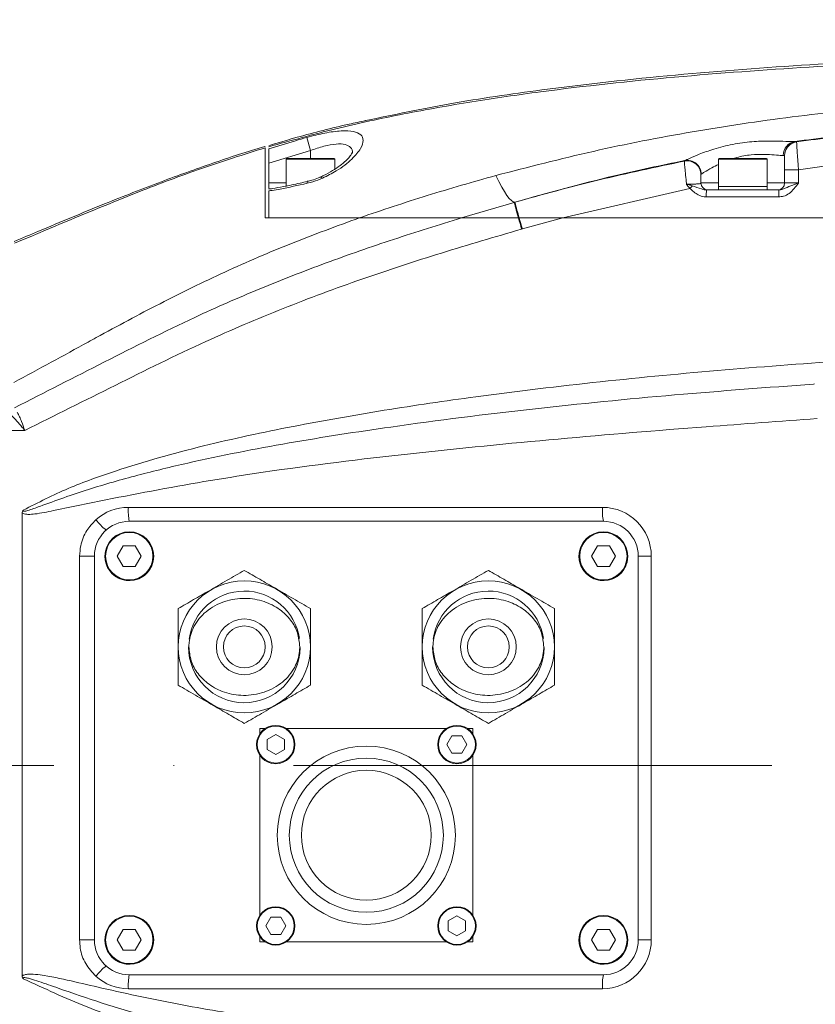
# Model space of a CAD drawing. Header units: millimetres. Extents: x 35469 to 44263, y -24881 to -16268.
# Tile 40 of 231: x 39558 to 39672, y -22071 to -21930. Entities that reach past the tile are written whole.
import ezdxf

# ---------------------------------------------------------------- set-up
doc = ezdxf.new("R2010")
doc.units = ezdxf.units.MM
doc.header["$LTSCALE"] = 0.3175
doc.linetypes.add('ACAD_ISO10W100', pattern=[18, 12, -3, 0, -3])
for name, color, linetype, lineweight in [('1轮廓实线层', 7, 'Continuous', 18), ('7标注层', 4, 'Continuous', 13), ('中心线', 4, 'ACAD_ISO10W100', 20)]:
    doc.layers.add(name, color=color, linetype=linetype, lineweight=lineweight)
doc.styles.add('标准汉字', font='gbenor.shx', dxfattribs={"bigfont": 'gbcbig.shx'})
doc.dimstyles.new('M1：18', dxfattribs={"dimscale": 18, "dimtxt": 3.5, "dimasz": 2.5, "dimexe": 2, "dimexo": 0, "dimgap": 1.5, "dimtad": 1, "dimdec": 1, "dimdsep": 46, "dimtxsty": '标准汉字', "dimcen": 5, "dimdle": 5, "dimclrd": 1, "dimclre": 1, "dimclrt": 256, "dimadec": 4, "dimazin": 2, "dimtfac": 1, "dimtdec": 1, "dimtmove": 0, "dimatfit": 3, "dimfxl": 1, "dimtolj": 1, "dimarcsym": 0})

# ---------------------------------------------------------------- blocks, each defined once
blk = doc.blocks.new('*D47')
at = {"layer": '7标注层', "color": 1, "lineweight": -2, "ltscale": 18, "transparency": 16777216}
blk.add_line((40133.94, -21590.74), (40484.69, -21492.38), dxfattribs=at)
at = {"layer": '7标注层', "color": 1, "transparency": 16777216}
blk.add_solid([(40486.71, -21499.6), (40482.66, -21485.16), (40528.02, -21480.23)], dxfattribs=at)
at = {"layer": 'Defpoints', "color": 0, "transparency": 16777216}
for p in [(40528.02, -21480.23), (38543.98, -22036.57)]:
    blk.add_point(p, dxfattribs=at)
at = {"layer": '7标注层', "transparency": 16777216, "insert": (40227.57, -21503.73), "char_height": 63, "attachment_point": 5, "rotation": 15.664, "style": '标准汉字'}
blk.add_mtext('\\A1;R2060', dxfattribs=at)

msp = doc.modelspace()

# ---------------------------------------------------------------- linework, layer by layer
at = {"layer": '1轮廓实线层', "ltscale": 18}
for p, q in [((39599.983, -21948.429), (39599.447, -21946.551)), ((39593.483, -21948.043), (39593.483, -21958.079)), ((39593.983, -21948.196), (39593.983, -21950.243)), ((39669.436, -21947.147), (39669.7, -21947.145)), ((39599.983, -21948.429), (39593.983, -21950.243)), ((39596.483, -21949.679), (39596.483, -21953.579)), ((39603.483, -21949.679), (39596.483, -21949.679)), ((39596.583, -21949.579), (39603.383, -21949.579)), ((39599.983, -21948.429), (39599.983, -21949.579)), ((39603.483, -21951.078), (39603.483, -21949.679)), ((39658.483, -21949.679), (39658.483, -21953.579)), ((39665.483, -21949.679), (39658.483, -21949.679)), ((39658.583, -21949.579), (39665.383, -21949.579)), ((39665.483, -21953.579), (39665.483, -21949.679)), ((39667.983, -21949.124), (39667.785, -21949.126)), ((39667.983, -21949.166), (39667.983, -21951.184)), ((39593.983, -21950.243), (39593.983, -21953.079)), ((39653.594, -21949.891), (39653.643, -21949.86)), ((39669.964, -21951.184), (39667.983, -21951.184)), ((39667.983, -21953.079), (39667.983, -21951.184)), ((39669.964, -21951.184), (39669.964, -21953.079)), ((39655.942, -21951.452), (39655.983, -21951.852)), ((39656.019, -21951.822), (39655.983, -21951.852)), ((39655.983, -21951.907), (39655.983, -21953.079)), ((39593.983, -21953.861), (39593.983, -21953.079)), ((39593.983, -21953.079), (39596.483, -21953.079)), ((39654.389, -21953.857), (39636.149, -21958.079)), ((39655.983, -21953.079), (39658.483, -21953.079)), ((39658.483, -21953.579), (39658.483, -21954.079)), ((39658.483, -21953.579), (39665.483, -21953.579)), ((39665.483, -21953.079), (39667.983, -21953.079)), ((39665.483, -21954.079), (39665.483, -21953.579)), ((39667.983, -21953.079), (39669.964, -21953.079)), ((39593.983, -21954.217), (39593.983, -21958.079)), ((39656.757, -21954.079), (39667.145, -21954.079)), ((39621.656, -21958.079), (39629.186, -21955.859)), ((39629.186, -21955.859), (39629.289, -21955.83)), ((39629.288, -21955.83), (39629.186, -21955.859)), ((39629.289, -21955.83), (39629.288, -21955.83)), ((39629.908, -21958.079), (39636.149, -21958.079)), ((39629.908, -21958.079), (39636.149, -21958.079)), ((39636.149, -21958.079), (39630.361, -21959.673)), ((39630.361, -21959.673), (39630.259, -21959.702)), ((39672.134, -21981.904), (39672.282, -21981.893)), ((39558.995, -21988.545), (39556.983, -21988.544)), ((39558.615, -22066.765), (39558.615, -22000.353)), ((39573.854, -21999.579), (39641.854, -21999.579)), ((39641.983, -22001.579), (39573.983, -22001.579)), ((39573.123, -22005.09), (39572.263, -22006.579)), ((39574.843, -22005.09), (39573.123, -22005.09)), ((39575.703, -22006.579), (39574.843, -22005.09)), ((39641.123, -22005.09), (39640.263, -22006.579)), ((39642.843, -22005.09), (39641.123, -22005.09)), ((39643.703, -22006.579), (39642.843, -22005.09)), ((39566.86, -22061.579), (39566.86, -22006.579)), ((39568.983, -22006.579), (39566.86, -22006.579)), ((39568.983, -22006.579), (39568.983, -22061.579)), ((39572.263, -22006.579), (39573.123, -22008.069)), ((39574.843, -22008.069), (39575.703, -22006.579)), ((39640.263, -22006.579), (39641.123, -22008.069)), ((39642.843, -22008.069), (39643.703, -22006.579)), ((39646.983, -22061.579), (39646.983, -22006.579)), ((39648.854, -22006.579), (39646.983, -22006.579)), ((39648.854, -22006.579), (39648.854, -22061.579)), ((39573.123, -22008.069), (39574.843, -22008.069)), ((39641.123, -22008.069), (39642.843, -22008.069)), ((39580.983, -22014.095), (39580.983, -22025.064)), ((39599.983, -22014.095), (39599.983, -22025.064)), ((39615.983, -22014.095), (39615.983, -22025.064)), ((39634.983, -22014.095), (39634.983, -22025.064)), ((39592.686, -22031.283), (39593.47, -22031.283)), ((39592.686, -22032.067), (39592.686, -22031.283)), ((39596.495, -22031.283), (39619.47, -22031.283)), ((39622.495, -22031.283), (39623.28, -22031.283)), ((39623.28, -22031.283), (39623.28, -22032.067)), ((39594.983, -22032.144), (39593.74, -22032.862)), ((39593.74, -22032.862), (39593.74, -22034.297)), ((39596.226, -22032.862), (39594.983, -22032.144)), ((39596.226, -22034.297), (39596.226, -22032.862)), ((39620.265, -22032.337), (39619.548, -22033.579)), ((39621.7, -22032.337), (39620.265, -22032.337)), ((39622.418, -22033.579), (39621.7, -22032.337)), ((39593.74, -22034.297), (39594.983, -22035.014)), ((39594.983, -22035.014), (39596.226, -22034.297)), ((39619.548, -22033.579), (39620.265, -22034.822)), ((39621.7, -22034.822), (39622.418, -22033.579)), ((39592.686, -22058.067), (39592.686, -22035.092)), ((39620.265, -22034.822), (39621.7, -22034.822)), ((39623.28, -22035.092), (39623.28, -22058.067)), ((39594.265, -22058.337), (39593.548, -22059.579)), ((39595.7, -22058.337), (39594.265, -22058.337)), ((39596.418, -22059.579), (39595.7, -22058.337)), ((39620.983, -22058.144), (39619.74, -22058.862)), ((39622.226, -22058.862), (39620.983, -22058.144)), ((39593.548, -22059.579), (39594.265, -22060.822)), ((39595.7, -22060.822), (39596.418, -22059.579)), ((39619.74, -22058.862), (39619.74, -22060.297)), ((39622.226, -22060.297), (39622.226, -22058.862)), ((39573.123, -22060.09), (39572.263, -22061.579)), ((39574.843, -22060.09), (39573.123, -22060.09)), ((39575.703, -22061.579), (39574.843, -22060.09)), ((39592.686, -22061.876), (39592.686, -22061.092)), ((39594.265, -22060.822), (39595.7, -22060.822)), ((39619.74, -22060.297), (39620.983, -22061.014)), ((39620.983, -22061.014), (39622.226, -22060.297)), ((39623.28, -22061.092), (39623.28, -22061.876)), ((39641.123, -22060.09), (39640.263, -22061.579)), ((39642.843, -22060.09), (39641.123, -22060.09)), ((39643.703, -22061.579), (39642.843, -22060.09)), ((39568.983, -22061.579), (39566.86, -22061.579)), ((39572.263, -22061.579), (39573.123, -22063.069)), ((39574.843, -22063.069), (39575.703, -22061.579)), ((39593.47, -22061.876), (39592.686, -22061.876)), ((39619.47, -22061.876), (39596.495, -22061.876)), ((39623.28, -22061.876), (39622.495, -22061.876)), ((39640.263, -22061.579), (39641.123, -22063.069)), ((39642.843, -22063.069), (39643.703, -22061.579)), ((39648.854, -22061.579), (39646.983, -22061.579)), ((39573.123, -22063.069), (39574.843, -22063.069)), ((39641.123, -22063.069), (39642.843, -22063.069)), ((39573.983, -22066.579), (39641.983, -22066.579)), ((39641.854, -22068.579), (39573.854, -22068.579))]:
    msp.add_line(p, q, dxfattribs=at)
at = {"layer": '1轮廓实线层', "lineweight": 20, "ltscale": 18}
for points in [[(39668.047, -21948.621), (39668.015, -21948.769), (39667.983, -21949.124)], [(39629.288, -21955.83), (39629.051, -21955.773), (39628.781, -21955.593), (39628.478, -21955.289), (39628.145, -21954.864), (39627.784, -21954.32), (39627.396, -21953.661), (39626.985, -21952.892), (39626.554, -21952.017)], [(39577.483, -22006.579), (39577.376, -22007.439), (39576.913, -22008.494)], [(39645.483, -22006.579), (39645.376, -22007.439), (39644.913, -22008.494)], [(39577.483, -22061.579), (39577.376, -22062.439), (39576.913, -22063.494)], [(39645.483, -22061.579), (39645.376, -22062.439), (39644.913, -22063.494)]]:
    msp.add_lwpolyline(points, dxfattribs=at)
at = {"layer": '1轮廓实线层', "ltscale": 18}
for centre, radius in [((39573.983, -22006.579), 3.5), ((39573.983, -22006.579), 3.4), ((39641.983, -22006.579), 3.5), ((39641.983, -22006.579), 3.4), ((39590.483, -22019.579), 9.47), ((39625.483, -22019.579), 9.47), ((39590.483, -22019.579), 4), ((39625.483, -22019.579), 4), ((39590.483, -22019.579), 3), ((39625.483, -22019.579), 3), ((39594.983, -22033.579), 2.75), ((39594.983, -22033.579), 2.65), ((39620.983, -22033.579), 2.75), ((39620.983, -22033.579), 2.65), ((39607.983, -22046.579), 12.783), ((39607.983, -22046.579), 11.05), ((39607.983, -22046.579), 9.317), ((39594.983, -22059.579), 2.75), ((39594.983, -22059.579), 2.65), ((39620.983, -22059.579), 2.75), ((39620.983, -22059.579), 2.65), ((39573.983, -22061.579), 3.5), ((39573.983, -22061.579), 3.4), ((39641.983, -22061.579), 3.5), ((39641.983, -22061.579), 3.4)]:
    msp.add_circle(centre, radius, dxfattribs=at)
at = {"layer": '1轮廓实线层', "lineweight": 20, "ltscale": 18}
for centre, radius, start, end in [((39669.752, -21949.089), 1.967, 99.24572, 181.10081), ((39669.983, -21949.166), 2, 98.186, 179.99634), ((39669.983, -21949.125), 2, 98.13129, 165.4157), ((39596.583, -21949.679), 0.1, 90, 180), ((39603.383, -21949.679), 0.1, 0, 90), ((39658.583, -21949.679), 0.1, 90, 180), ((39665.383, -21949.679), 0.1, 0, 90), ((39653.983, -21951.907), 2, 0.0109, 101.269), ((39653.983, -21951.853), 2, 11.55222, 101.2147), ((39654.017, -21951.827), 2.002, 0.14141, 100.77506), ((39601.414, -21952.576), 0.328, 33.58338, 102.59513), ((39599.782, -21953.022), 0.31, 148.1889, 199.33532), ((39754.395, -22043.778), 134.487, 137.8163, 138.03957), ((39656.983, -21953.079), 1, 180, 270), ((39666.983, -21953.079), 1, 270, 0), ((39684.921, -21954.829), 28.174, 178.47456, 180.50837), ((39693.903, -21954.829), 26.768, 178.39439, 180.53508), ((39702.268, -21936.95), 75.489, 194.50635, 196.25415), ((39703.607, -21936.61), 76.762, 194.49969, 196.2413), ((40143.949, -21812.616), 534.333, 195.7972, 195.97812), ((40145.22, -21812.395), 535.509, 195.7862, 195.96346), ((39573.854, -22006.579), 7, 90, 131.78133), ((39581.699, -22000.077), 7.861, 176.36827, 191.01634), ((39649.699, -22000.077), 7.861, 176.36827, 191.01634), ((39641.854, -22006.579), 7, 0, 90), ((39573.983, -22006.579), 5, 90, 180), ((39577.788, -21994.395), 11.065, 219.00842, 229.83746), ((39641.983, -22006.579), 5, 0, 90), ((39573.983, -22006.579), 3.5, 180, 326.84238), ((39641.983, -22006.579), 3.5, 180, 326.84238), ((39590.483, -22019.579), 8, 8.52925, 172.14908), ((39625.483, -22019.579), 8, 8.52925, 172.14908), ((39590.483, -22019.579), 8, 180, 359.1917), ((39625.483, -22019.579), 8, 180, 359.1917), ((39573.983, -22061.579), 5, 180, 270), ((39573.983, -22061.579), 3.5, 180, 326.84238), ((39641.983, -22061.579), 3.5, 180, 326.84238), ((39641.854, -22061.579), 7, 270, 0), ((39641.983, -22061.579), 5, 270, 0), ((39577.788, -22073.764), 11.065, 130.16254, 140.99158), ((39573.854, -22061.579), 7, 228.21867, 270), ((39581.699, -22068.082), 7.861, 168.98366, 183.63173), ((39649.699, -22068.082), 7.861, 168.98366, 183.63173)]:
    msp.add_arc(centre, radius, start, end, dxfattribs=at)
at = {"layer": '1轮廓实线层', "ltscale": 18}
for centre, start_param, end_param in [((39669.983, -22244.079), 0.1430777, 0.1440536), ((39653.983, -22244.079), 0.1971529, 0.1980827)]:
    msp.add_ellipse(centre, major_axis=(0, 300), ratio=0.0066166, start_param=start_param, end_param=end_param, dxfattribs=at)
for points, knots in [([(39860.257, -21937.345), (39859.424, -21937.127), (39855.813, -21936.184), (39849.146, -21935.25), (39839.327, -21934.273), (39828.199, -21933.801), (39816.962, -21933.694), (39806.661, -21933.745), (39797.468, -21933.842), (39787.009, -21933.961), (39775.305, -21934.024), (39762.423, -21934.055), (39747.253, -21934.14), (39729.822, -21934.36), (39710.256, -21934.785), (39690.816, -21935.438), (39671.489, -21936.408), (39652.186, -21937.803), (39636.06, -21939.53), (39623.125, -21941.391), (39613.337, -21943.13), (39603.596, -21945.22), (39597.187, -21947.004), (39593.983, -21947.895)], [0, 0, 0, 0, 3066.4660826, 13300.9164949, 23537.4544721, 37101.2265247, 50661.3503027, 59993.2140572, 69338.660441, 78671.1993514, 91229.6586928, 103804.0690991, 116374.8888033, 135508.5653034, 154644.9028274, 173492.0033011, 192339.1268794, 211236.5477608, 230131.3262095, 239819.3025725, 249506.6030846, 259247.952998, 268988.4332894, 268988.4332894, 268988.4332894, 268988.4332894]), ([(39607.908, -21944.141), (39611.915, -21943.303), (39620.273, -21941.554), (39635.096, -21939.401), (39652.314, -21937.497), (39671.591, -21936.053), (39690.916, -21935.106), (39708.98, -21934.511), (39725.776, -21934.134), (39741.292, -21933.945), (39752.198, -21933.868), (39757.894, -21933.842), (39758.432, -21933.84)], [0, 0, 0, 0, 10778.8264262, 22478.4075595, 39422.4185279, 56375.2139763, 73333.4585263, 90284.9035041, 103843.2814205, 117428.8367455, 131001.5670772, 132416.9919164, 132416.9919164, 132416.9919164, 132416.9919164]), ([(39626.554, -21952.017), (39631.204, -21950.812), (39640.509, -21948.402), (39654.708, -21945.657), (39669.163, -21943.489), (39683.851, -21941.963), (39698.723, -21940.995), (39708.634, -21940.846), (39713.587, -21940.771)], [0, 0, 0, 0, 13550.2269813, 27110.3231592, 40660.1481232, 54581.0404632, 68513.0906384, 82434.9952691, 82434.9952691, 82434.9952691, 82434.9952691]), ([(39712.659, -21944.079), (39709.074, -21944.115), (39701.903, -21944.185), (39691.086, -21944.777), (39680.246, -21945.707), (39673.039, -21946.667), (39669.436, -21947.147)], [0, 0, 0, 0, 14308.298508, 28616.3660742, 43081.9278442, 57548.1387328, 57548.1387328, 57548.1387328, 57548.1387328]), ([(39669.698, -21947.187), (39673.289, -21946.708), (39680.471, -21945.749), (39691.318, -21944.804), (39702.208, -21944.191), (39709.49, -21944.117), (39713.131, -21944.079)], [0, 0, 0, 0, 14338.5003083, 28677.0027485, 43088.9251054, 57500.845248, 57500.845248, 57500.845248, 57500.845248]), ([(39607.877, -21944.14), (39607.088, -21944.308), (39603.798, -21945.008), (39599.155, -21946.182), (39595.345, -21947.327), (39593.984, -21947.736)], [0, 0, 0, 0, 7340.7351159, 30626.6324987, 43561.296134, 43561.296134, 43561.296134, 43561.296134]), ([(39593.983, -21948.196), (39595.256, -21947.8), (39597.073, -21947.235), (39598.901, -21946.709), (39599.447, -21946.551)], [0, 0, 0, 0, 22722.4234697, 32417.2753365, 32417.2753365, 32417.2753365, 32417.2753365]), ([(39599.447, -21946.551), (39600.318, -21946.325), (39602.066, -21945.871), (39604.44, -21945.564), (39606.227, -21945.639), (39607.296, -21946.113), (39607.648, -21946.954), (39607.251, -21948.159), (39605.985, -21949.69), (39604.05, -21951.22), (39602.373, -21952.054), (39601.688, -21952.395)], [0, 0, 0, 0, 12786.1198954, 25662.8764972, 38030.0313378, 49977.2674208, 62208.8861922, 75533.7629841, 90562.2903469, 107203.9005728, 118711.4102714, 118711.4102714, 118711.4102714, 118711.4102714]), ([(39593.473, -21947.844), (39593.454, -21947.849), (39590.915, -21948.556), (39585.946, -21950.233), (39578.282, -21952.967), (39569.969, -21956.24), (39562.96, -21959.155), (39558.653, -21960.973), (39557.489, -21961.465)], [0, 0, 0, 0, 124.9150429, 16927.8566809, 33659.9396367, 52394.9250971, 74300.3936003, 82419.881412, 82419.881412, 82419.881412, 82419.881412]), ([(39593.483, -21948.043), (39590.43, -21949.001), (39584.325, -21950.916), (39572.328, -21955.46), (39563.461, -21959.216), (39557.543, -21961.723)], [0, 0, 0, 0, 10845.5685967, 21692.5596149, 43472.401124, 43472.401124, 43472.401124, 43472.401124]), ([(39605.979, -21948.797), (39605.98, -21948.791), (39606.067, -21948.45), (39605.786, -21947.974), (39605.035, -21947.498), (39603.679, -21947.444), (39601.908, -21947.761), (39600.627, -21948.205), (39599.983, -21948.429)], [0, 0, 0, 0, 250.0654992, 16586.7375434, 32201.9114295, 48304.008507, 65313.2052389, 82541.9094899, 82541.9094899, 82541.9094899, 82541.9094899]), ([(39653.643, -21949.86), (39653.828, -21949.778), (39654.203, -21949.611), (39655.721, -21948.946), (39657.827, -21948.188), (39660.467, -21947.51), (39663.24, -21947.129), (39665.762, -21947.04), (39667.816, -21947.108), (39668.977, -21947.168), (39669.338, -21947.151), (39669.436, -21947.147)], [0, 0, 0, 0, 12955.7517359, 26247.4148741, 41008.7343248, 56969.0928987, 72247.3489744, 86316.0781651, 100011.3719305, 113692.5366711, 118807.6030299, 118807.6030299, 118807.6030299, 118807.6030299]), ([(39669.698, -21947.187), (39669.7, -21947.238), (39669.703, -21947.342), (39669.747, -21948.041), (39669.815, -21949.057), (39669.892, -21950.169), (39669.944, -21950.9), (39669.964, -21951.184)], [0, 0, 0, 0, 14787.8476636, 29553.3213091, 44342.2761697, 59235.095065, 68711.6301991, 68711.6301991, 68711.6301991, 68711.6301991]), ([(39713.098, -21948.079), (39709.5, -21948.116), (39702.305, -21948.19), (39691.508, -21948.798), (39680.717, -21949.741), (39673.548, -21950.703), (39669.964, -21951.184)], [0, 0, 0, 0, 14340.8557886, 28681.7108624, 43096.8947761, 57512.0750237, 57512.0750237, 57512.0750237, 57512.0750237]), ([(39605.985, -21948.709), (39605.987, -21948.699), (39605.993, -21948.667), (39605.894, -21948.907), (39605.588, -21949.322), (39605.038, -21949.909), (39604.229, -21950.594), (39603.158, -21951.32), (39602.171, -21951.89), (39601.51, -21952.167), (39601.335, -21952.24)], [0, 0, 0, 0, 5294.8990435, 17831.5191279, 31944.3201241, 47430.480009, 64697.0033348, 82719.9447845, 100993.7631775, 107571.8992971, 107571.8992971, 107571.8992971, 107571.8992971]), ([(39667.785, -21949.126), (39667.711, -21949.13), (39667.44, -21949.144), (39666.582, -21949.065), (39665.038, -21948.955), (39663.148, -21949.024), (39661.582, -21949.254), (39660.817, -21949.528), (39660.675, -21949.579)], [0, 0, 0, 0, 6820.3716039, 24774.9317461, 42203.940699, 59603.5040842, 78320.4570427, 82597.5297783, 82597.5297783, 82597.5297783, 82597.5297783]), ([(39653.643, -21949.86), (39650.281, -21950.563), (39642.081, -21952.279), (39634.035, -21954.512), (39629.288, -21955.83)], [0, 0, 0, 0, 13285.5379027, 32412.7051929, 32412.7051929, 32412.7051929, 32412.7051929]), ([(39629.289, -21955.83), (39633.306, -21954.725), (39641.347, -21952.514), (39649.508, -21950.802), (39653.592, -21949.946)], [0, 0, 0, 0, 16179.4226275, 32386.1976324, 32386.1976324, 32386.1976324, 32386.1976324]), ([(39653.898, -21953.249), (39653.877, -21953.03), (39653.812, -21952.366), (39653.716, -21951.358), (39653.633, -21950.456), (39653.595, -21950.018), (39653.593, -21949.964), (39653.592, -21949.946)], [0, 0, 0, 0, 8469.9787326, 25706.9370599, 42848.7514973, 59732.6000124, 68651.538119, 68651.538119, 68651.538119, 68651.538119]), ([(39658.483, -21950.425), (39658.156, -21950.58), (39657.333, -21950.972), (39656.422, -21951.568), (39656.152, -21951.737), (39656.019, -21951.822)], [0, 0, 0, 0, 10830.8750937, 27317.1587008, 43597.3357521, 43597.3357521, 43597.3357521, 43597.3357521]), ([(39601.688, -21952.395), (39601.238, -21952.576), (39600.524, -21952.864), (39599.769, -21953.054), (39599.49, -21953.124)], [0, 0, 0, 0, 20425.974813, 32396.6025524, 32396.6025524, 32396.6025524, 32396.6025524]), ([(39601.346, -21952.25), (39601.268, -21952.285), (39600.895, -21952.453), (39600.269, -21952.671), (39599.727, -21952.797), (39599.515, -21952.846)], [0, 0, 0, 0, 6089.3007302, 28888.9570484, 43526.4764289, 43526.4764289, 43526.4764289, 43526.4764289]), ([(39607.006, -21958.079), (39610.236, -21956.986), (39616.699, -21954.797), (39623.267, -21952.944), (39626.554, -21952.017)], [0, 0, 0, 0, 16174.668878, 32369.3969515, 32369.3969515, 32369.3969515, 32369.3969515]), ([(39599.516, -21952.855), (39599.171, -21952.939), (39598.024, -21953.218), (39596.36, -21953.561), (39594.849, -21953.842), (39594.164, -21953.929), (39593.978, -21953.953)], [0, 0, 0, 0, 10621.9680342, 35278.6621778, 51402.3618934, 57423.3069714, 57423.3069714, 57423.3069714, 57423.3069714]), ([(39599.49, -21953.124), (39598.191, -21953.418), (39596.511, -21953.798), (39594.687, -21954.113), (39594.149, -21954.192), (39593.983, -21954.217)], [0, 0, 0, 0, 30506.4288405, 39480.6354309, 43503.7349399, 43503.7349399, 43503.7349399, 43503.7349399]), ([(39653.898, -21953.249), (39653.999, -21953.249), (39654.322, -21953.249), (39654.844, -21953.244), (39655.395, -21953.229), (39655.797, -21953.198), (39655.966, -21953.152), (39655.979, -21953.097), (39655.983, -21953.079)], [0, 0, 0, 0, 7515.9871262, 23897.0150905, 39510.6075714, 56596.4255885, 74037.9164635, 82531.8890095, 82531.8890095, 82531.8890095, 82531.8890095]), ([(39654.389, -21953.857), (39654.264, -21953.707), (39654.105, -21953.517), (39653.948, -21953.314), (39653.908, -21953.263), (39653.9, -21953.252), (39653.898, -21953.249)], [0, 0, 0, 0, 42970.6770106, 54346.078503, 56839.6139675, 57475.6901433, 57475.6901433, 57475.6901433, 57475.6901433]), ([(39653.898, -21953.249), (39653.901, -21953.25), (39653.904, -21953.251), (39653.908, -21953.252), (39653.913, -21953.253), (39653.925, -21953.256), (39653.951, -21953.263), (39654.005, -21953.276), (39654.115, -21953.304), (39654.369, -21953.369), (39654.586, -21953.427), (39654.74, -21953.468)], [0, 0, 0, 0, 1228.9389127, 1362.5748125, 1661.4880574, 3270.7962526, 6454.9937477, 12803.4973402, 25664.3263201, 52710.27152, 118757.6962081, 118757.6962081, 118757.6962081, 118757.6962081]), ([(39656.748, -21955.079), (39656.638, -21955.075), (39656.241, -21955.057), (39655.357, -21954.757), (39654.767, -21954.209), (39654.389, -21953.857)], [0, 0, 0, 0, 5307.8034176, 19064.6076376, 43572.9788457, 43572.9788457, 43572.9788457, 43572.9788457]), ([(39654.74, -21953.468), (39655.17, -21953.63), (39655.769, -21953.855), (39656.442, -21954.067), (39656.693, -21954.077), (39656.757, -21954.079)], [0, 0, 0, 0, 28542.7051197, 39736.8285469, 43576.2777511, 43576.2777511, 43576.2777511, 43576.2777511]), ([(39669.964, -21953.079), (39669.962, -21953.082), (39669.573, -21953.632), (39668.984, -21954.428), (39667.899, -21955.008), (39667.373, -21955.057), (39667.136, -21955.079)], [0, 0, 0, 0, 142.8704232, 32309.3227096, 46163.0384088, 57480.918505, 57480.918505, 57480.918505, 57480.918505]), ([(39667.145, -21954.079), (39667.293, -21954.065), (39667.624, -21954.033), (39668.267, -21953.756), (39668.883, -21953.473), (39669.539, -21953.23), (39669.817, -21953.131), (39669.961, -21953.08), (39669.964, -21953.079)], [0, 0, 0, 0, 12057.8608972, 26923.4006139, 59652.3824692, 70735.4437636, 82302.1337755, 82542.2532251, 82542.2532251, 82542.2532251, 82542.2532251]), ([(39667.136, -21955.079), (39666.469, -21955.079), (39663.007, -21955.079), (39659.544, -21955.079), (39656.748, -21955.079)], [0, 0, 0, 0, 6240.9409968, 32416.0621902, 32416.0621902, 32416.0621902, 32416.0621902]), ([(39557.406, -21981.671), (39560.978, -21979.749), (39564.937, -21977.62), (39571.893, -21973.796), (39578.361, -21970.328), (39587.678, -21965.77), (39597.222, -21961.648), (39603.745, -21959.269), (39607.006, -21958.079)], [0, 0, 0, 0, 18123.8248598, 20085.1252328, 35533.8371918, 50979.7887422, 66530.3479181, 82081.7416381, 82081.7416381, 82081.7416381, 82081.7416381]), ([(39557.543, -21985.301), (39561.836, -21983.113), (39570.421, -21978.736), (39582.052, -21972.843), (39592.696, -21968.19), (39602.208, -21964.478), (39611.869, -21961.113), (39618.394, -21959.091), (39621.656, -21958.079)], [0, 0, 0, 0, 16994.0883592, 33988.3530535, 45966.93112, 57945.7967043, 69989.8368888, 82034.7851314, 82034.7851314, 82034.7851314, 82034.7851314]), ([(39607.006, -21958.079), (39604.71, -21958.079), (39600.102, -21958.079), (39595.694, -21958.079), (39593.483, -21958.079)], [0, 0, 0, 0, 16135.0997649, 32366.6896744, 32366.6896744, 32366.6896744, 32366.6896744]), ([(39607.006, -21958.079), (39604.797, -21958.079), (39600.365, -21958.079), (39596.114, -21958.079), (39593.983, -21958.079)], [0, 0, 0, 0, 16139.5261931, 32366.9461411, 32366.9461411, 32366.9461411, 32366.9461411]), ([(39621.656, -21958.079), (39621.506, -21958.079), (39621.04, -21958.079), (39619.561, -21958.079), (39617.487, -21958.079), (39614.735, -21958.079), (39611.244, -21958.079), (39608.419, -21958.079), (39607.006, -21958.079)], [0, 0, 0, 0, 6110.6770504, 19013.3144483, 30593.135768, 42206.2045431, 62296.3832193, 82417.8047403, 82417.8047403, 82417.8047403, 82417.8047403]), ([(39621.656, -21958.079), (39621.506, -21958.079), (39621.04, -21958.079), (39619.561, -21958.079), (39617.487, -21958.079), (39614.735, -21958.079), (39611.244, -21958.079), (39608.419, -21958.079), (39607.006, -21958.079)], [0, 0, 0, 0, 6110.6770504, 19013.3144483, 30593.135768, 42206.2045431, 62296.3832193, 82417.8047403, 82417.8047403, 82417.8047403, 82417.8047403]), ([(39621.656, -21958.079), (39621.742, -21958.079), (39621.958, -21958.079), (39623.115, -21958.079), (39625.747, -21958.079), (39628.227, -21958.079), (39629.797, -21958.079)], [0, 0, 0, 0, 3931.2603876, 9932.6637209, 27344.4010357, 57401.5184234, 57401.5184234, 57401.5184234, 57401.5184234]), ([(39621.656, -21958.079), (39621.742, -21958.079), (39621.958, -21958.079), (39623.115, -21958.079), (39625.747, -21958.079), (39628.227, -21958.079), (39629.797, -21958.079)], [0, 0, 0, 0, 3931.2603876, 9932.6637209, 27344.4010357, 57401.5184234, 57401.5184234, 57401.5184234, 57401.5184234]), ([(39636.149, -21958.079), (39642.324, -21958.079), (39654.274, -21958.079), (39671.626, -21958.079), (39687.857, -21958.079), (39703.044, -21958.079), (39717.188, -21958.079), (39730.374, -21958.079), (39742.688, -21958.079), (39754.288, -21958.079), (39761.792, -21958.079), (39765.438, -21958.079)], [0, 0, 0, 0, 16940.3532128, 32785.7304565, 47606.3524795, 61472.4277774, 74454.1702873, 86411.2759169, 97649.7124239, 108236.1786612, 118237.5105642, 118237.5105642, 118237.5105642, 118237.5105642]), ([(39636.149, -21958.079), (39642.324, -21958.079), (39654.274, -21958.079), (39671.626, -21958.079), (39687.857, -21958.079), (39703.044, -21958.079), (39717.188, -21958.079), (39730.374, -21958.079), (39742.688, -21958.079), (39754.288, -21958.079), (39761.792, -21958.079), (39765.438, -21958.079)], [0, 0, 0, 0, 16940.3532128, 32785.7304565, 47606.3524795, 61472.4277774, 74454.1702873, 86411.2759169, 97649.7124239, 108236.1786612, 118237.5105642, 118237.5105642, 118237.5105642, 118237.5105642]), ([(39630.259, -21959.702), (39626.418, -21960.823), (39618.738, -21963.066), (39607.31, -21966.803), (39596.019, -21970.994), (39584.175, -21976.021), (39571.94, -21982.104), (39563.311, -21986.398), (39558.995, -21988.545)], [0, 0, 0, 0, 12795.5318319, 25589.8233282, 38448.7941773, 51306.9206161, 66720.1847967, 82138.3808486, 82138.3808486, 82138.3808486, 82138.3808486]), ([(39558.779, -21999.97), (39560.909, -21998.892), (39565.191, -21996.725), (39573.857, -21993.664), (39584.615, -21990.636), (39597.516, -21987.901), (39610.541, -21985.6), (39625.229, -21983.462), (39641.531, -21981.505), (39659.459, -21979.816), (39677.428, -21978.457), (39689.437, -21977.89), (39695.441, -21977.606)], [0, 0, 0, 0, 6750.4958271, 13573.1904274, 25967.8001428, 38370.6503311, 50888.0182515, 63406.3899696, 80384.8193473, 97363.8947665, 114379.6156769, 131395.1126194, 131395.1126194, 131395.1126194, 131395.1126194]), ([(39558.779, -21999.97), (39558.771, -21999.987), (39558.758, -22000.015), (39558.753, -22000.053), (39558.757, -22000.081), (39558.77, -22000.102), (39558.792, -22000.12), (39558.846, -22000.14), (39559.054, -22000.141), (39559.838, -21999.929), (39562.862, -21998.798), (39568.091, -21996.947), (39575.2, -21994.924), (39584.782, -21992.616), (39596.878, -21990.258), (39613.367, -21987.715), (39631.81, -21985.403), (39652.033, -21983.394), (39665.489, -21982.401), (39672.134, -21981.91)], [0, 0, 0, 0, 108.1381007, 169.1339828, 215.7805012, 262.7671283, 303.7664549, 377.5457713, 581.2572377, 1459.7235809, 4938.8408153, 18832.8589983, 32741.7862399, 46653.3230272, 74468.2494139, 102289.4485766, 140835.8301683, 179391.1568431, 217006.4302112, 217006.4302112, 217006.4302112, 217006.4302112]), ([(39558.995, -21988.545), (39558.992, -21988.541), (39558.91, -21988.442), (39558.753, -21988.252), (39558.453, -21987.892), (39558.055, -21987.422), (39557.537, -21986.835), (39557.177, -21986.488), (39556.987, -21986.305)], [0, 0, 0, 0, 403.4554277, 9810.2665198, 18754.4815667, 36277.407558, 57756.9070159, 81968.9302122, 81968.9302122, 81968.9302122, 81968.9302122]), ([(39557.912, -21985.954), (39558.025, -21986.161), (39558.236, -21986.551), (39558.592, -21987.427), (39558.84, -21988.113), (39558.993, -21988.54), (39558.995, -21988.545)], [0, 0, 0, 0, 17057.6465938, 32035.211822, 56806.6443697, 57086.0237591, 57086.0237591, 57086.0237591, 57086.0237591]), ([(39672.653, -21986.86), (39667.345, -21987.242), (39654.954, -21988.134), (39635.496, -21989.726), (39614.299, -21991.816), (39595.144, -21994.133), (39578.091, -21996.964), (39567.216, -21999.2), (39561.02, -22000.488), (39559.657, -22000.606), (39559.097, -22000.56), (39558.802, -22000.49), (39558.66, -22000.386), (39558.615, -22000.353)], [0, 0, 0, 0, 19719.0101807, 46024.9507549, 72331.3400876, 98631.1289324, 117491.6574176, 136356.5216992, 139748.8944561, 140949.4888195, 141391.424321, 141836.16805, 142040.6588713, 142040.6588713, 142040.6588713, 142040.6588713]), ([(39558.615, -22000.353), (39558.621, -22000.291), (39558.632, -22000.167), (39558.709, -22000.048), (39558.763, -21999.987), (39558.776, -21999.973), (39558.779, -21999.97)], [0, 0, 0, 0, 24644.1284149, 49342.3275535, 54982.1130314, 56972.8976016, 56972.8976016, 56972.8976016, 56972.8976016]), ([(39566.86, -22006.579), (39566.893, -22006.077), (39566.977, -22004.795), (39567.727, -22002.916), (39568.727, -22001.852), (39569.19, -22001.36)], [0, 0, 0, 0, 11089.2816152, 28283.7789816, 43139.6518178, 43139.6518178, 43139.6518178, 43139.6518178]), ([(39590.483, -22008.61), (39589.662, -22009.084), (39588.006, -22010.04), (39585.55, -22011.458), (39583.187, -22012.822), (39581.722, -22013.668), (39580.983, -22014.095)], [0, 0, 0, 0, 14948.0307457, 30169.1072517, 43417.6246981, 56881.3459845, 56881.3459845, 56881.3459845, 56881.3459845]), ([(39599.983, -22014.095), (39599.162, -22013.621), (39597.506, -22012.664), (39595.05, -22011.246), (39592.687, -22009.882), (39591.222, -22009.036), (39590.483, -22008.61)], [0, 0, 0, 0, 14949.3071942, 30171.6837258, 43421.332966, 56886.2042759, 56886.2042759, 56886.2042759, 56886.2042759]), ([(39625.483, -22008.61), (39624.662, -22009.084), (39623.006, -22010.04), (39620.55, -22011.458), (39618.187, -22012.822), (39616.722, -22013.668), (39615.983, -22014.095)], [0, 0, 0, 0, 14955.7701586, 30184.7274481, 43440.1043766, 56910.7965676, 56910.7965676, 56910.7965676, 56910.7965676]), ([(39634.983, -22014.095), (39634.162, -22013.621), (39632.506, -22012.664), (39630.05, -22011.246), (39627.687, -22009.882), (39626.222, -22009.036), (39625.483, -22008.61)], [0, 0, 0, 0, 14957.2581122, 30187.730796, 43444.4269763, 56916.4596942, 56916.4596942, 56916.4596942, 56916.4596942]), ([(39598.433, -22019.579), (39598.366, -22018.9), (39598.231, -22017.531), (39597.174, -22015.653), (39595.543, -22014.072), (39593.291, -22012.938), (39590.54, -22012.476), (39587.59, -22012.92), (39584.955, -22014.342), (39583.174, -22016.481), (39582.572, -22018.368), (39582.54, -22019.37), (39582.533, -22019.579)], [0, 0, 0, 0, 11407.0273791, 23009.5884775, 35431.2360174, 49306.8678259, 64888.3209596, 81773.9616125, 98739.0235581, 114249.5536325, 127635.9475287, 131167.6815967, 131167.6815967, 131167.6815967, 131167.6815967]), ([(39633.433, -22019.579), (39633.366, -22018.9), (39633.231, -22017.531), (39632.174, -22015.653), (39630.543, -22014.072), (39628.291, -22012.938), (39625.54, -22012.476), (39622.59, -22012.92), (39619.955, -22014.342), (39618.174, -22016.481), (39617.572, -22018.368), (39617.54, -22019.37), (39617.533, -22019.579)], [0, 0, 0, 0, 11413.0643996, 23021.7660022, 35449.9875371, 49332.9628428, 64922.6622574, 81817.2394154, 98791.2798988, 114310.0187191, 127703.4971896, 131237.1003819, 131237.1003819, 131237.1003819, 131237.1003819]), ([(39582.533, -22019.579), (39582.6, -22020.258), (39582.735, -22021.628), (39583.791, -22023.506), (39585.423, -22025.086), (39587.675, -22026.221), (39590.425, -22026.683), (39593.375, -22026.239), (39596.011, -22024.817), (39597.792, -22022.678), (39598.394, -22020.791), (39598.426, -22019.789), (39598.433, -22019.579)], [0, 0, 0, 0, 11387.4929064, 22970.1846816, 35370.5602173, 49222.4300814, 64777.2000608, 81633.9241453, 98569.9335141, 114053.9018897, 127417.3716586, 130943.0576511, 130943.0576511, 130943.0576511, 130943.0576511]), ([(39617.533, -22019.579), (39617.6, -22020.258), (39617.735, -22021.628), (39618.791, -22023.506), (39620.423, -22025.086), (39622.675, -22026.221), (39625.425, -22026.683), (39628.375, -22026.239), (39631.011, -22024.817), (39632.792, -22022.678), (39633.394, -22020.791), (39633.426, -22019.789), (39633.433, -22019.579)], [0, 0, 0, 0, 11393.5534427, 22982.409641, 35389.3847791, 49248.6267453, 64811.6751271, 81677.3705268, 98622.3934072, 114114.6025038, 127485.1844435, 131012.746841, 131012.746841, 131012.746841, 131012.746841]), ([(39580.983, -22025.064), (39581.804, -22025.538), (39583.46, -22026.495), (39585.916, -22027.912), (39588.279, -22029.277), (39589.744, -22030.123), (39590.483, -22030.549)], [0, 0, 0, 0, 14906.0985735, 30084.4772204, 43295.8302741, 56721.7834884, 56721.7834884, 56721.7834884, 56721.7834884]), ([(39590.483, -22030.549), (39591.304, -22030.075), (39592.96, -22029.119), (39595.416, -22027.701), (39597.779, -22026.337), (39599.244, -22025.491), (39599.983, -22025.064)], [0, 0, 0, 0, 14907.4210044, 30087.1462381, 43299.6713692, 56726.8156996, 56726.8156996, 56726.8156996, 56726.8156996]), ([(39615.983, -22025.064), (39616.804, -22025.538), (39618.46, -22026.495), (39620.916, -22027.912), (39623.279, -22029.277), (39624.744, -22030.123), (39625.483, -22030.549)], [0, 0, 0, 0, 14914.0077036, 30100.4399516, 43318.8029086, 56751.8798924, 56751.8798924, 56751.8798924, 56751.8798924]), ([(39625.483, -22030.549), (39626.304, -22030.075), (39627.96, -22029.119), (39630.416, -22027.701), (39632.779, -22026.337), (39634.244, -22025.491), (39634.983, -22025.064)], [0, 0, 0, 0, 14915.5421605, 30103.5368943, 43323.2598484, 56757.7189207, 56757.7189207, 56757.7189207, 56757.7189207]), ([(39569.19, -22066.799), (39568.66, -22066.221), (39567.596, -22065.061), (39566.941, -22063.145), (39566.88, -22061.97), (39566.86, -22061.579)], [0, 0, 0, 0, 17030.8407924, 34184.1856976, 42740.3047732, 42740.3047732, 42740.3047732, 42740.3047732]), ([(39558.615, -22066.765), (39558.637, -22066.747), (39558.711, -22066.685), (39558.958, -22066.566), (39559.357, -22066.496), (39560.143, -22066.473), (39562.257, -22066.704), (39565.647, -22067.464), (39572.399, -22069.03), (39581.542, -22070.997), (39594.537, -22073.097), (39609, -22074.853), (39630.189, -22077), (39651.403, -22078.91), (39667.34, -22080.043), (39672.649, -22080.42)], [0, 0, 0, 0, 119.2017904, 419.8538119, 1162.9982378, 1846.8309714, 3809.1300722, 10305.0093149, 16816.3988344, 33703.735569, 50620.4470433, 73569.4817861, 96522.0345996, 142470.7393005, 165424.631338, 165424.631338, 165424.631338, 165424.631338]), ([(39558.779, -22067.146), (39558.776, -22067.143), (39558.756, -22067.123), (39558.697, -22067.056), (39558.628, -22066.932), (39558.619, -22066.818), (39558.615, -22066.765)], [0, 0, 0, 0, 1875.3540678, 11175.6170292, 35342.2997024, 56360.9069999, 56360.9069999, 56360.9069999, 56360.9069999]), ([(39672.042, -22085.366), (39670.243, -22085.24), (39660.464, -22084.55), (39644.502, -22083.163), (39624.188, -22080.941), (39607.99, -22078.806), (39594.146, -22076.603), (39582.229, -22074.153), (39572.108, -22071.363), (39564.949, -22068.914), (39561.532, -22067.699), (39560.025, -22067.208), (39559.357, -22067.034), (39559.066, -22066.986), (39558.929, -22066.981), (39558.86, -22066.986), (39558.81, -22067.001), (39558.782, -22067.018), (39558.766, -22067.039), (39558.758, -22067.064), (39558.759, -22067.102), (39558.771, -22067.129), (39558.779, -22067.146)], [0, 0, 0, 0, 11801.0116346, 64149.581725, 104841.2015428, 145531.3203617, 171055.5090741, 196572.7545842, 225113.7799846, 239693.0207763, 246081.52137, 248851.672594, 250062.9280664, 250597.8975575, 250776.9834724, 250958.9422203, 251047.4066835, 251116.8016843, 251167.6327754, 251218.5870176, 251284.7887529, 251408.4247019, 251408.4247019, 251408.4247019, 251408.4247019]), ([(39692.363, -22089.544), (39686.473, -22089.24), (39674.693, -22088.631), (39657.051, -22087.268), (39639.442, -22085.536), (39623.832, -22083.584), (39610.201, -22081.634), (39598.559, -22079.678), (39587.59, -22077.367), (39577.352, -22074.577), (39567.861, -22071.354), (39561.804, -22068.548), (39558.779, -22067.146)], [0, 0, 0, 0, 16809.2971665, 33618.3510922, 50427.1880104, 67235.7475652, 78451.8554509, 89668.2125888, 100876.9933482, 110384.9798173, 119900.9753263, 129397.6313669, 129397.6313669, 129397.6313669, 129397.6313669])]:
    msp.add_open_spline(points, degree=3, knots=knots, dxfattribs=at)
at = {"layer": '中心线', "ltscale": 18}
msp.add_line((39975.038, -22036.573), (38254.886, -22036.573), dxfattribs=at)

# ---------------------------------------------------------------- dimensions: what is measured, and where the dimension line sits
at = {"layer": '7标注层', "ltscale": 18}
dim = msp.add_radius_dim(center=(38543.983, -22036.573), mpoint=(40528.018, -21480.233), text='R2060', dimstyle='M1：18', override={"dimsah": 1, "dimtzin": 8}, dxfattribs=at)
dim.commit()
dim.dimension.update_dxf_attribs({"geometry": '*D47', "text_midpoint": (40243.362, -21560.053), "dimtype": 164})

doc.saveas('drawing.dxf')
